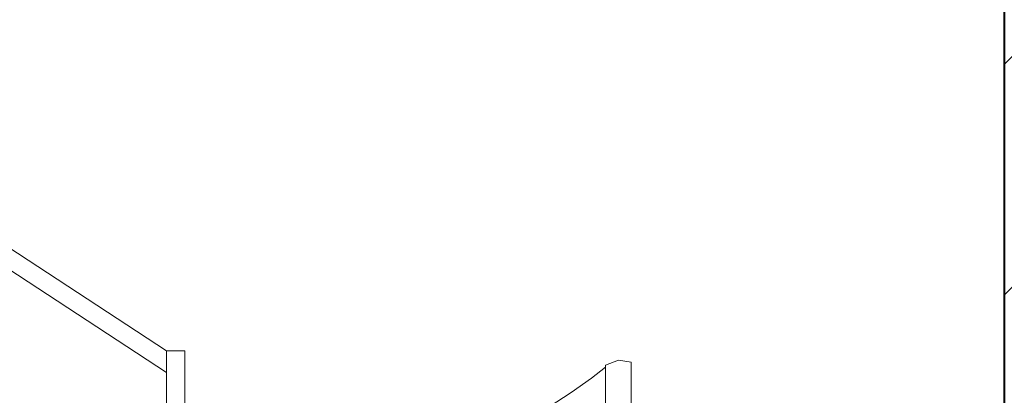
# Model space of a CAD drawing. Header units: centimetres. Extents: x 13236 to 130629, y -361 to 3059.
# Tile 63 of 71: x 77063 to 77226, y 910 to 972. Entities that reach past the tile are written whole.
import ezdxf

# ---------------------------------------------------------------- set-up
doc = ezdxf.new("R2010")
doc.units = ezdxf.units.CM
doc.header["$MEASUREMENT"] = 0
doc.linetypes.add('Wipeout_Contour', pattern=[100, 0, -100])
for name, color, linetype, lineweight in [('0_Nr_pióra__103', 7, 'Continuous', 5), ('0_Nr_pióra__7', 7, 'Continuous', 20), ('inw_schody zewnętrzne_Nr_pióra__1', 7, 'Continuous', 13), ('inw_schody zewnętrzne_Nr_pióra__27', 7, 'Continuous', 40)]:
    doc.layers.add(name, color=color, linetype=linetype, lineweight=lineweight)
doc.layers.add('inw_schody zewnętrzne', color=7, linetype='Continuous')

msp = doc.modelspace()

# ---------------------------------------------------------------- linework, layer by layer
at = {"layer": '0_Nr_pióra__103', "linetype": 'Continuous'}
for p in [(77162.53, 915.89), (77164.61, 806.31)]:
    msp.add_line(p, (77164.61, 915.53), dxfattribs=at)

# ---------------------------------------------------------------- wipeouts: each hides what was drawn before it
at = {"linetype": 'Wipeout_Contour', "ltscale": 308119.545973}
msp.add_wipeout([(76933.49, 925.12), (77114.41, 1050.37), (77112.67, 1051.58), (76933.49, 927.52)], dxfattribs=at)
at = {"linetype": 'Wipeout_Contour', "ltscale": 231476.522723}
msp.add_wipeout([(77151.02, 908.14), (77155.14, 907.67), (77154.7, 910.52)], dxfattribs=at)
at = {"linetype": 'Wipeout_Contour', "ltscale": 308929.549496}
msp.add_wipeout([(77223.85, 1196.31), (77223.85, 908.31), (77226.31, 908.31), (77226.31, 1196.31)], dxfattribs=at).dxf.layer = 'inw_schody zewnętrzne'

# ---------------------------------------------------------------- next in the draw order: wipeouts: each hides what was drawn before it
at = {"linetype": 'Wipeout_Contour', "ltscale": 308126.449673}
msp.add_wipeout([(76934.57, 908.79), (76936.36, 907.62), (77115.49, 1031.63), (77115.49, 1034.04)], dxfattribs=at)
at = {"linetype": 'Wipeout_Contour', "ltscale": 231484.773275}
msp.add_wipeout([(77154.7, 910.52), (77155.14, 907.67), (77158.47, 910.05)], dxfattribs=at)
at = {"linetype": 'Wipeout_Contour', "ltscale": 928011.274639}
msp.add_wipeout([(77248.79, 1196.31), (77226.31, 1196.31), (77226.31, 908.31), (77248.79, 908.31), (77289.45, 908.31), (77343.87, 908.31), (77421.24, 908.31), (77432.14, 908.31), (77432.14, 1196.31), (77421.24, 1196.31), (77343.87, 1196.31), (77289.45, 1196.31)], dxfattribs=at).dxf.layer = 'inw_schody zewnętrzne'

# ---------------------------------------------------------------- next in the draw order: hatches: boundary and pattern name
at = {"layer": 'inw_schody zewnętrzne_Nr_pióra__1', "linetype": 'Continuous'}
h = msp.add_hatch(dxfattribs=at)
h.set_pattern_fill('Bloczki_ceramiczne_0004', color=256, style=0, pattern_type=2)
h.set_pattern_definition([(45, (73973.137, 422.665), (-19.09188, 19.09188), [])])
h.paths.add_polyline_path([(77248.79, 1196.31), (77226.31, 1196.31), (77226.31, 908.31), (77248.79, 908.31), (77289.45, 908.31), (77343.87, 908.31), (77421.24, 908.31), (77432.14, 908.31), (77432.14, 1196.31), (77421.24, 1196.31), (77343.87, 1196.31), (77289.45, 1196.31)])

# ---------------------------------------------------------------- next in the draw order: linework, layer by layer
at = {"layer": '0_Nr_pióra__103', "linetype": 'Continuous'}
for p, q in [((77087.77, 917.43), (76934.99, 1017.33)), ((77087.77, 913.85), (76934.99, 1013.74)), ((77087.77, 914.15), (77087.77, 917.43)), ((77087.77, 917.43), (77090.77, 917.43)), ((77090.77, 915.47), (77090.77, 917.43)), ((77090.77, 805.47), (77090.77, 915.47)), ((77090.77, 805.47), (77090.77, 915.47)), ((77087.77, 808.62), (77087.77, 914.15)), ((77087.77, 808.62), (77087.77, 914.15))]:
    msp.add_line(p, q, dxfattribs=at)
at = {"layer": 'inw_schody zewnętrzne_Nr_pióra__27', "linetype": 'Continuous'}
msp.add_line((77226.31, 1196.31), (77226.31, 908.31), dxfattribs=at)

# ---------------------------------------------------------------- next in the draw order: wipeouts: each hides what was drawn before it
at = {"linetype": 'Wipeout_Contour', "ltscale": 231486.974574}
msp.add_wipeout([(77158.07, 912.91), (77154.7, 910.52), (77158.47, 910.05)], dxfattribs=at)

# ---------------------------------------------------------------- next in the draw order: linework, layer by layer
at = {"layer": '0_Nr_pióra__103', "linetype": 'Continuous'}
msp.add_line((77151.02, 908.14), (77154.7, 910.52), dxfattribs=at)

# ---------------------------------------------------------------- next in the draw order: wipeouts: each hides what was drawn before it
at = {"linetype": 'Wipeout_Contour', "ltscale": 231494.805773}
msp.add_wipeout([(77158.47, 910.05), (77160.37, 910.05), (77160.37, 910.84)], dxfattribs=at)
at = {"linetype": 'Wipeout_Contour', "ltscale": 308105.332969}
msp.add_wipeout([(77013.66, 961.54), (77069.55, 922.84), (77028.18, 863.1), (76972.3, 901.8)], dxfattribs=at).dxf.layer = '0_Nr_pióra__7'

# ---------------------------------------------------------------- next in the draw order: wipeouts: each hides what was drawn before it
at = {"linetype": 'Wipeout_Contour', "ltscale": 231494.829653}
msp.add_wipeout([(77160.37, 911.55), (77158.47, 910.05), (77160.37, 910.84)], dxfattribs=at)

# ---------------------------------------------------------------- next in the draw order: wipeouts: each hides what was drawn before it
at = {"linetype": 'Wipeout_Contour', "ltscale": 308658.646302}
msp.add_wipeout([(77160.37, 912.58), (77158.07, 912.91), (77158.47, 910.05), (77160.37, 911.55)], dxfattribs=at)

# ---------------------------------------------------------------- next in the draw order: wipeouts: each hides what was drawn before it
at = {"linetype": 'Wipeout_Contour', "ltscale": 231494.515598}
msp.add_wipeout([(77160.37, 914.71), (77158.07, 912.91), (77160.37, 912.58)], dxfattribs=at)

# ---------------------------------------------------------------- next in the draw order: linework, layer by layer
at = {"layer": '0_Nr_pióra__103', "linetype": 'Continuous'}
for p, q in [((77160.37, 915.05), (77162.53, 915.89)), ((77158.07, 912.91), (77160.37, 914.71)), ((77160.37, 807.35), (77160.37, 915.05)), ((77154.7, 910.52), (77158.07, 912.91))]:
    msp.add_line(p, q, dxfattribs=at)

doc.saveas('drawing.dxf')
